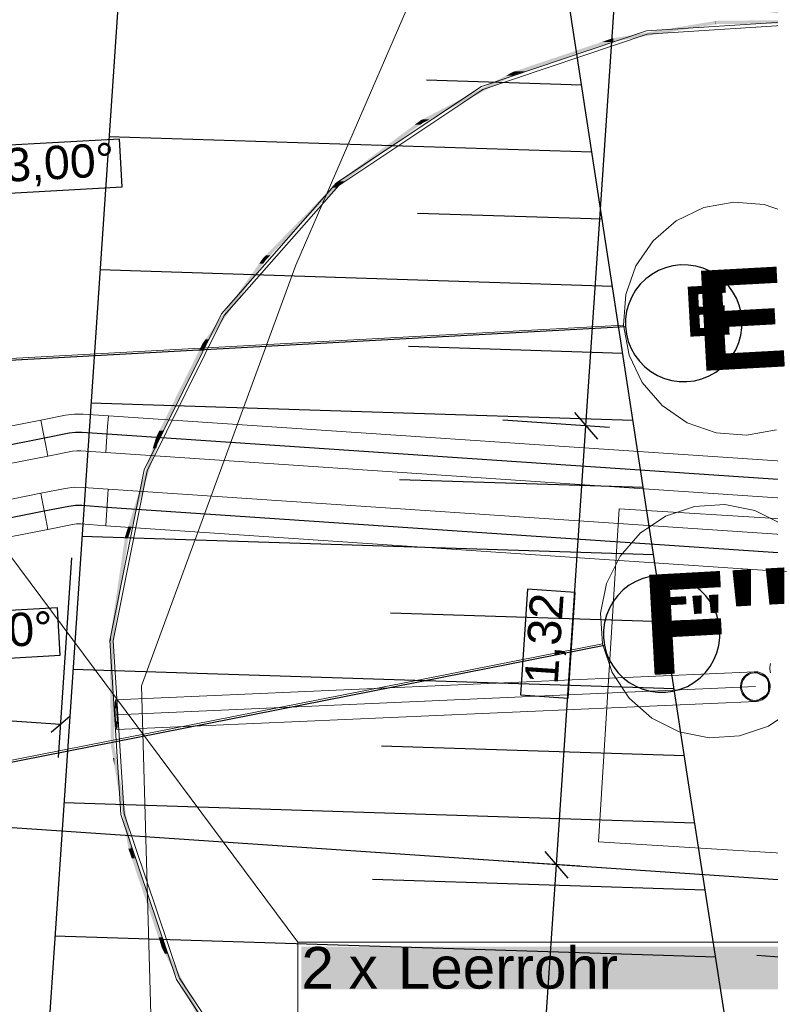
# Model space of a CAD drawing. Extents: x -779 to 790, y -208 to 633.
# Tile 190 of 232: x 468 to 513, y -16 to 43. Entities that reach past the tile are written whole.
import ezdxf
from ezdxf.lldxf.tags import DXFTag

# ---------------------------------------------------------------- set-up
doc = ezdxf.new("R2010")
doc.units = 0
doc.layers.get('0').update_dxf_attribs({"lineweight": 25})
for name, color, linetype, lineweight, true_color in [('01AFU Allgemein Bemaßung-A07F5V4RWF', 7, 'Continuous', 25, 0x848484), ('02 Raster Bemaßung', 7, 'Continuous', 25, 0x848484), ('02 Raster Gebäude-A07F5V4QWF', 7, 'Continuous', 25, 0x848484), ('10 Bäume Bestand', 9, 'Continuous', 18, 0x808080), ('30 Baugrubenplanung', 7, 'Continuous', 25, 0x848484), ('60 Baumstützen - Fundamente', 9, 'Continuous', 18, 0x808080), ('60 Baumstützen - Ringe neu', 9, 'Continuous', 18, 0x808080), ('60 Baumstützen - Stahlstützen', 9, 'Continuous', 18, 0x808080), ('ELT Leerrohre', 1, 'Continuous', 35, 0xff0000), ('S_Mass', 150, 'Continuous', 25, 0x007fff)]:
    doc.layers.add(name, color=color, linetype=linetype, lineweight=lineweight, true_color=true_color)
doc.layers.add('02 Raster Gebäude-A07F5V53WF', color=7, linetype='Continuous', lineweight=13)
doc.layers.add('X_Text', color=7, linetype='Continuous', lineweight=25)
doc.styles.get("Standard").update_dxf_attribs({"font": 'arial.ttf'})
tags = doc.linetypes.add('Raster-A07F5V4TWF', pattern=[0.2, 0.1, -0.05, 0, -0.05]).pattern_tags.tags
tags[10:11] = [DXFTag(74, 4), DXFTag(75, 0), DXFTag(340, '0'), DXFTag(46, 1.0), DXFTag(50, 0.0), DXFTag(44, 0.0), DXFTag(45, 0.0)]
tags[8:9] = [DXFTag(74, 4), DXFTag(75, 0), DXFTag(340, '0'), DXFTag(46, 1.0), DXFTag(50, 0.0), DXFTag(44, 0.0), DXFTag(45, 0.0)]
tags[6:7] = [DXFTag(74, 4), DXFTag(75, 0), DXFTag(340, '0'), DXFTag(46, 1.0), DXFTag(50, 0.0), DXFTag(44, 0.0), DXFTag(45, 0.0)]
tags[4:5] = [DXFTag(74, 4), DXFTag(75, 0), DXFTag(340, '0'), DXFTag(46, 1.0), DXFTag(50, 0.0), DXFTag(44, 0.0), DXFTag(45, 0.0)]
tags = doc.linetypes.add('Raster-A07F5V57WF', pattern=[0.2, 0.1, -0.05, 0, -0.05]).pattern_tags.tags
tags[10:11] = [DXFTag(74, 4), DXFTag(75, 0), DXFTag(340, '0'), DXFTag(46, 1.0), DXFTag(50, 0.0), DXFTag(44, 0.0), DXFTag(45, 0.0)]
tags[8:9] = [DXFTag(74, 4), DXFTag(75, 0), DXFTag(340, '0'), DXFTag(46, 1.0), DXFTag(50, 0.0), DXFTag(44, 0.0), DXFTag(45, 0.0)]
tags[6:7] = [DXFTag(74, 4), DXFTag(75, 0), DXFTag(340, '0'), DXFTag(46, 1.0), DXFTag(50, 0.0), DXFTag(44, 0.0), DXFTag(45, 0.0)]
tags[4:5] = [DXFTag(74, 4), DXFTag(75, 0), DXFTag(340, '0'), DXFTag(46, 1.0), DXFTag(50, 0.0), DXFTag(44, 0.0), DXFTag(45, 0.0)]
tags = doc.linetypes.add('Strichpunkt', pattern=[1, 0.5, -0.25, 0, -0.25]).pattern_tags.tags
tags[10:11] = [DXFTag(74, 4), DXFTag(75, 0), DXFTag(340, '0'), DXFTag(46, 1.0), DXFTag(50, 0.0), DXFTag(44, 0.0), DXFTag(45, 0.0)]
tags[8:9] = [DXFTag(74, 4), DXFTag(75, 0), DXFTag(340, '0'), DXFTag(46, 1.0), DXFTag(50, 0.0), DXFTag(44, 0.0), DXFTag(45, 0.0)]
tags[6:7] = [DXFTag(74, 4), DXFTag(75, 0), DXFTag(340, '0'), DXFTag(46, 1.0), DXFTag(50, 0.0), DXFTag(44, 0.0), DXFTag(45, 0.0)]
tags[4:5] = [DXFTag(74, 4), DXFTag(75, 0), DXFTag(340, '0'), DXFTag(46, 1.0), DXFTag(50, 0.0), DXFTag(44, 0.0), DXFTag(45, 0.0)]
tags = doc.linetypes.add('STRICHPUNKT2', pattern=[12.7, 6.35, -3.175, 0, -3.175]).pattern_tags.tags
tags[10:11] = [DXFTag(74, 4), DXFTag(75, 0), DXFTag(340, '0'), DXFTag(46, 0.0), DXFTag(50, 0.0), DXFTag(44, 0.0), DXFTag(45, 0.0)]
tags[8:9] = [DXFTag(74, 4), DXFTag(75, 0), DXFTag(340, '0'), DXFTag(46, 0.0), DXFTag(50, 0.0), DXFTag(44, 0.0), DXFTag(45, 0.0)]
tags[6:7] = [DXFTag(74, 4), DXFTag(75, 0), DXFTag(340, '0'), DXFTag(46, 0.0), DXFTag(50, 0.0), DXFTag(44, 0.0), DXFTag(45, 0.0)]
tags[4:5] = [DXFTag(74, 4), DXFTag(75, 0), DXFTag(340, '0'), DXFTag(46, 0.0), DXFTag(50, 0.0), DXFTag(44, 0.0), DXFTag(45, 0.0)]
tags = doc.linetypes.add('Wipeout_Contour-A07F5V4SWF', pattern=[1, 0, -1]).pattern_tags.tags
tags[6:7] = [DXFTag(74, 4), DXFTag(75, 0), DXFTag(340, '0'), DXFTag(46, 1.0), DXFTag(50, 0.0), DXFTag(44, 0.0), DXFTag(45, 0.0)]
tags[4:5] = [DXFTag(74, 4), DXFTag(75, 0), DXFTag(340, '0'), DXFTag(46, 1.0), DXFTag(50, 0.0), DXFTag(44, 0.0), DXFTag(45, 0.0)]

# ---------------------------------------------------------------- blocks, each defined once
blk = doc.blocks.new('Referenz-A07F5V4VWF', base_point=(-401.415, -176.34))
at = {"color": 0, "linetype": 'ByBlock', "lineweight": -2, "ltscale": 12.5}
for p, q in [((507.994, -3.568), (497.384, 65.545)), ((511.429, -25.541), (507.994, -3.568))]:
    blk.add_line(p, q, dxfattribs=at)
at = {"layer": '01AFU Allgemein Bemaßung-A07F5V4RWF', "color": 0, "lineweight": -2}
blk.add_line((512.01, -13.376), (515.409, -13.605), dxfattribs=at)
at = {"layer": '02 Raster Bemaßung', "color": 0, "lineweight": -2}
for p, q in [((501.764, 18.354), (506.861, 93.755)), ((501.066, 19.153), (502.462, 17.555)), ((503.168, 18.259), (496.775, 18.691)), ((499.986, -7.948), (501.764, 18.354)), ((501.39, -8.043), (494.997, -7.611)), ((499.289, -7.149), (500.684, -8.747)), ((497.204, -49.11), (499.986, -7.948))]:
    blk.add_line(p, q, dxfattribs=at)
at = {"layer": '02 Raster Bemaßung', "color": 0, "linetype": 'Wipeout_Contour-A07F5V4SWF', "lineweight": -2, "ltscale": 1.625}
for p, q in [((473.794, 35.523), (464.779, 35.03)), ((473.95, 32.67), (473.794, 35.523)), ((464.935, 32.177), (473.95, 32.67)), ((498.266, 8.554), (497.839, 2.234)), ((501.117, 8.361), (498.266, 8.554)), ((500.69, 2.041), (501.117, 8.361)), ((470.086, 7.453), (461.071, 6.96)), ((470.242, 4.6), (470.086, 7.453)), ((461.227, 4.107), (470.242, 4.6)), ((497.839, 2.234), (500.69, 2.041))]:
    blk.add_line(p, q, dxfattribs=at)
at = {"layer": '02 Raster Gebäude-A07F5V4QWF', "color": 0, "lineweight": -2}
for p, q in [((506.536, 27.823), (506.111, 27.652)), ((506.979, 27.937), (506.536, 27.823)), ((507.434, 27.992), (506.979, 27.937)), ((507.892, 27.987), (507.434, 27.992)), ((508.345, 27.922), (507.892, 27.987)), ((508.786, 27.799), (508.345, 27.922)), ((509.207, 27.619), (508.786, 27.799)), ((505.346, 27.153), (505.019, 26.833)), ((505.712, 27.428), (505.346, 27.153)), ((506.111, 27.652), (505.712, 27.428)), ((509.601, 27.386), (509.207, 27.619)), ((509.962, 27.103), (509.601, 27.386)), ((505.019, 26.833), (504.736, 26.473)), ((510.282, 26.776), (509.962, 27.103)), ((510.557, 26.41), (510.282, 26.776)), ((504.503, 26.078), (504.323, 25.657)), ((504.736, 26.473), (504.503, 26.078)), ((510.781, 26.011), (510.557, 26.41)), ((510.952, 25.586), (510.781, 26.011)), ((504.323, 25.657), (504.2, 25.216)), ((511.066, 25.142), (510.952, 25.586)), ((504.2, 25.216), (504.135, 24.763)), ((511.12, 24.688), (511.066, 25.142)), ((504.135, 24.763), (504.13, 24.305)), ((504.13, 24.305), (504.185, 23.851)), ((511.051, 23.777), (511.116, 24.23)), ((511.116, 24.23), (511.12, 24.688)), ((504.185, 23.851), (504.299, 23.407)), ((510.928, 23.336), (511.051, 23.777)), ((504.299, 23.407), (504.469, 22.982)), ((510.748, 22.915), (510.928, 23.336)), ((504.469, 22.982), (504.694, 22.583)), ((504.694, 22.583), (504.969, 22.217)), ((510.232, 22.16), (510.515, 22.52)), ((510.515, 22.52), (510.748, 22.915)), ((504.969, 22.217), (505.289, 21.89)), ((505.289, 21.89), (505.649, 21.607)), ((509.539, 21.565), (509.905, 21.84)), ((509.905, 21.84), (510.232, 22.16)), ((505.649, 21.607), (506.043, 21.374)), ((506.043, 21.374), (506.464, 21.194)), ((508.715, 21.17), (509.14, 21.341)), ((509.14, 21.341), (509.539, 21.565)), ((506.464, 21.194), (506.905, 21.071)), ((506.905, 21.071), (507.359, 21.006)), ((507.359, 21.006), (507.817, 21.001)), ((507.817, 21.001), (508.271, 21.056)), ((508.271, 21.056), (508.715, 21.17)), ((504.758, 9.023), (504.361, 8.795)), ((505.181, 9.198), (504.758, 9.023)), ((505.624, 9.315), (505.181, 9.198)), ((506.078, 9.374), (505.624, 9.315)), ((506.536, 9.373), (506.078, 9.374)), ((506.99, 9.312), (506.536, 9.373)), ((507.432, 9.193), (506.99, 9.312)), ((507.854, 9.017), (507.432, 9.193)), ((508.251, 8.787), (507.854, 9.017)), ((503.997, 8.517), (503.673, 8.194)), ((504.361, 8.795), (503.997, 8.517)), ((508.613, 8.508), (508.251, 8.787)), ((508.936, 8.183), (508.613, 8.508)), ((503.393, 7.831), (503.164, 7.435)), ((503.673, 8.194), (503.393, 7.831)), ((509.214, 7.819), (508.936, 8.183)), ((509.443, 7.422), (509.214, 7.819)), ((503.164, 7.435), (502.988, 7.012)), ((509.617, 6.999), (509.443, 7.422)), ((502.868, 6.57), (502.807, 6.117)), ((502.988, 7.012), (502.868, 6.57)), ((509.735, 6.557), (509.617, 6.999)), ((509.793, 6.102), (509.735, 6.557)), ((502.807, 6.117), (502.807, 5.659)), ((509.792, 5.645), (509.793, 6.102)), ((502.807, 5.659), (502.865, 5.205)), ((509.732, 5.191), (509.792, 5.645)), ((502.865, 5.205), (502.983, 4.762)), ((502.983, 4.762), (503.157, 4.339)), ((509.436, 4.326), (509.612, 4.749)), ((509.612, 4.749), (509.732, 5.191)), ((503.157, 4.339), (503.386, 3.942)), ((509.207, 3.93), (509.436, 4.326)), ((503.386, 3.942), (503.664, 3.578)), ((503.664, 3.578), (503.987, 3.253)), ((508.603, 3.244), (508.927, 3.567)), ((508.927, 3.567), (509.207, 3.93)), ((503.987, 3.253), (504.349, 2.974)), ((504.349, 2.974), (504.745, 2.744)), ((507.842, 2.738), (508.239, 2.966)), ((508.239, 2.966), (508.603, 3.244)), ((504.745, 2.744), (505.168, 2.568)), ((505.168, 2.568), (505.61, 2.449)), ((505.61, 2.449), (506.064, 2.388)), ((506.064, 2.388), (506.522, 2.387)), ((506.522, 2.387), (506.976, 2.446)), ((506.976, 2.446), (507.418, 2.564)), ((507.418, 2.564), (507.842, 2.738))]:
    blk.add_line(p, q, dxfattribs=at)
at = {"layer": '02 Raster Gebäude-A07F5V4QWF', "color": 0, "linetype": 'Raster-A07F5V4TWF', "lineweight": -2, "ltscale": 187.5}
for p, q in [((439.731, 20.782), (504.13, 24.305)), ((440.093, -7.15), (502.865, 5.205))]:
    blk.add_line(p, q, dxfattribs=at)
at = {"layer": '02 Raster Gebäude-A07F5V4QWF', "color": 0, "linetype": 'Strichpunkt', "lineweight": -2, "ltscale": 0.405}
blk.add_line((540.096, -10.659), (231.63, 10.191), dxfattribs=at)
at = {"layer": '30 Baugrubenplanung', "color": 0, "lineweight": -2}
for p, q in [((489.954, 284.117), (469.416, -19.726)), ((475.309, 67.451), (469.416, -19.726)), ((507.994, -3.568), (497.384, 65.545)), ((507.994, -3.568), (497.384, 65.545)), ((501.495, 38.767), (492.208, 39.064)), ((502.112, 34.747), (473.161, 35.674)), ((502.729, 30.727), (491.668, 31.081)), ((503.346, 26.708), (472.621, 27.691)), ((503.963, 22.688), (491.129, 23.099)), ((504.58, 18.668), (472.082, 19.708)), ((505.197, 14.648), (490.589, 15.116)), ((505.815, 10.628), (471.542, 11.726)), ((506.432, 6.609), (490.05, 7.133)), ((507.049, 2.589), (471.002, 3.743)), ((507.666, -1.431), (489.51, -0.85)), ((511.429, -25.541), (507.994, -3.568)), ((511.429, -25.541), (507.994, -3.568)), ((508.288, -5.451), (470.463, -4.24)), ((508.917, -9.471), (488.97, -8.833)), ((509.545, -13.491), (469.923, -12.223))]:
    blk.add_line(p, q, dxfattribs=at)
at = {"layer": '02 Raster Bemaßung', "color": 0, "linetype": 'ByBlock', "lineweight": -2, "ltscale": 2.25, "char_height": 2.00026, "attachment_point": 1}
for s, insert, rotation in [('{\\fArial;83,00°}', (465.329, 34.881), 3.13197), ('{\\fArial;1,32}', (498.067, 2.953), 86.13311), ('{\\fArial;75,00°}', (461.64, 6.812), 3.13197)]:
    blk.add_mtext(s, dxfattribs=dict(at, insert=insert, rotation=rotation))
at = {"layer": '02 Raster Gebäude-A07F5V4QWF', "color": 0, "linetype": 'ByBlock', "lineweight": -2, "ltscale": 3.125, "insert": (507.581, 26.674), "char_height": 3.00039, "attachment_point": 1, "rotation": 3.13197}
blk.add_mtext('{\\fArial|b1|i0;E}', dxfattribs=at)
at = {"layer": '02 Raster Gebäude-A07F5V4QWF', "color": 0, "linetype": 'ByBlock', "lineweight": -2, "ltscale": 2.25, "insert": (505.359, 8.009), "char_height": 3.00039, "attachment_point": 1, "rotation": 3.13197}
blk.add_mtext("{\\fArial|b1|i0;F''}", dxfattribs=at)
blk = doc.blocks.new('Referenz-A07F5V59WF', base_point=(-759.499, -206.186))
at = {"layer": '02 Raster Gebäude-A07F5V53WF', "color": 0, "linetype": 'Continuous', "ltscale": 117.000008}
for p, q in [((508.823, 31.425), (507.175, 30.635)), ((510.618, 31.762), (508.823, 31.425)), ((512.44, 31.623), (510.618, 31.762)), ((514.164, 31.017), (512.44, 31.623)), ((507.175, 30.635), (505.788, 29.445)), ((505.788, 29.445), (504.757, 27.937)), ((504.757, 27.937), (504.151, 26.213)), ((504.151, 26.213), (504.012, 24.391)), ((504.012, 24.391), (504.349, 22.595)), ((504.349, 22.595), (505.139, 20.947)), ((505.139, 20.947), (506.329, 19.561)), ((506.329, 19.561), (507.838, 18.529)), ((507.838, 18.529), (509.562, 17.923)), ((509.562, 17.923), (511.383, 17.784)), ((511.383, 17.784), (513.179, 18.121)), ((510.087, 13.629), (508.264, 13.513)), ((511.879, 13.269), (510.087, 13.629)), ((508.264, 13.513), (506.532, 12.929)), ((513.516, 12.458), (511.879, 13.269)), ((506.532, 12.929), (505.011, 11.917)), ((505.011, 11.917), (503.803, 10.546)), ((503.803, 10.546), (502.992, 8.909)), ((502.992, 8.909), (502.632, 7.117)), ((502.632, 7.117), (502.748, 5.294)), ((502.748, 5.294), (503.332, 3.562)), ((503.332, 3.562), (504.344, 2.041)), ((504.344, 2.041), (505.715, 0.833)), ((512.699, 0.362), (514.22, 1.374)), ((505.715, 0.833), (507.352, 0.022)), ((507.352, 0.022), (509.144, -0.338)), ((510.967, -0.222), (512.699, 0.362)), ((509.144, -0.338), (510.967, -0.222))]:
    blk.add_line(p, q, dxfattribs=at)
at = {"layer": '02 Raster Gebäude-A07F5V53WF', "color": 0, "linetype": 'Raster-A07F5V57WF', "ltscale": 117.000008}
for p, q in [((439.625, 20.867), (504.012, 24.391)), ((439.987, -7.059), (502.748, 5.294))]:
    blk.add_line(p, q, dxfattribs=at)
at = {"layer": '10 Bäume Bestand', "color": 0, "linetype": 'Continuous', "ltscale": 162.000017}
for p, q in [((500.513, 65.229), (484.367, 27.981)), ((484.367, 27.981), (475.112, 2.778)), ((475.112, 2.778), (476.152, -34.202))]:
    blk.add_line(p, q, dxfattribs=at)
at = {"layer": '60 Baumstützen - Fundamente', "color": 0, "linetype": 'Continuous', "ltscale": 162.000017}
for p, q in [((503.752, 13.379), (502.521, -6.583)), ((523.713, 12.147), (503.752, 13.379)), ((502.521, -6.583), (522.482, -7.815))]:
    blk.add_line(p, q, dxfattribs=at)
at = {"layer": '60 Baumstützen - Ringe neu', "color": 0, "linetype": 'Continuous', "ltscale": 162.000017}
for p, q in [((515.814, 42.689), (505.393, 42.027)), ((515.8, 42.489), (505.432, 41.831)), ((505.393, 42.027), (495.499, 38.691)), ((505.432, 41.831), (495.587, 38.511)), ((495.499, 38.691), (486.806, 32.907)), ((495.587, 38.511), (486.937, 32.757)), ((486.806, 32.907), (479.905, 25.071)), ((486.937, 32.757), (480.071, 24.96)), ((479.905, 25.071), (475.268, 15.716)), ((480.071, 24.96), (475.457, 15.651)), ((475.268, 15.716), (473.21, 5.479)), ((475.457, 15.651), (473.41, 5.466)), ((473.21, 5.479), (473.872, -4.941)), ((473.41, 5.466), (474.068, -4.903)), ((473.872, -4.941), (477.208, -14.836)), ((474.068, -4.903), (477.388, -14.748)), ((477.388, -14.748), (483.142, -23.398)), ((477.208, -14.836), (482.992, -23.529))]:
    blk.add_line(p, q, dxfattribs=at)
for points in [[(515.814, 42.689), (510.77, 43.595), (509.649, 43.595)], [(509.538, 42.417), (508.346, 42.417), (509.538, 42.619)], [(509.556, 42.42), (509.538, 42.42), (509.538, 42.619)], [(509.556, 42.42), (509.556, 42.619), (509.538, 42.619)], [(509.556, 42.619), (509.538, 42.619), (509.556, 42.619)], [(515.8, 42.619), (509.556, 42.619), (515.8, 42.689)], [(515.8, 42.489), (509.556, 42.489), (509.556, 42.619)], [(515.8, 42.489), (515.8, 42.619), (509.556, 42.619)], [(509.556, 42.42), (515.8, 42.489), (509.556, 42.489)], [(504.59, 41.577), (503.399, 41.577), (509.538, 42.417)], [(503.399, 41.577), (509.538, 42.417), (508.346, 42.417)], [(509.538, 42.417), (509.556, 42.42), (509.538, 42.42)], [(498.105, 39.59), (497.481, 39.59), (503.35, 41.359)], [(497.481, 39.59), (503.35, 41.359), (502.726, 41.359)], [(503.35, 41.359), (502.726, 41.359), (503.35, 41.569)], [(503.399, 41.569), (503.35, 41.569), (503.399, 41.577)], [(503.399, 41.375), (503.35, 41.375), (503.35, 41.569)], [(503.399, 41.375), (503.399, 41.569), (503.35, 41.569)], [(503.35, 41.359), (503.399, 41.375), (503.35, 41.375)], [(503.399, 41.375), (504.59, 41.577), (503.399, 41.577)], [(497.403, 39.338), (496.973, 39.338), (497.403, 39.564)], [(497.481, 39.564), (497.403, 39.564), (497.481, 39.59)], [(497.481, 39.38), (497.403, 39.38), (497.403, 39.564)], [(497.481, 39.38), (497.481, 39.564), (497.403, 39.564)], [(497.481, 39.38), (498.105, 39.59), (497.481, 39.59)], [(492.378, 36.708), (491.949, 36.708), (497.403, 39.338)], [(491.949, 36.708), (497.403, 39.338), (496.973, 39.338)], [(497.403, 39.338), (497.481, 39.38), (497.403, 39.38)], [(491.842, 36.404), (491.508, 36.404), (491.842, 36.652)], [(491.949, 36.652), (491.842, 36.652), (491.949, 36.708)], [(491.949, 36.483), (491.842, 36.483), (491.842, 36.652)], [(491.949, 36.483), (491.949, 36.652), (491.842, 36.652)], [(491.949, 36.483), (492.378, 36.708), (491.949, 36.708)], [(487.271, 33.005), (486.937, 33.005), (491.842, 36.404)], [(486.937, 33.005), (491.842, 36.404), (491.508, 36.404)], [(491.842, 36.404), (491.949, 36.483), (491.842, 36.483)], [(482.849, 28.577), (482.57, 28.577), (486.806, 32.622)], [(482.57, 28.577), (486.806, 32.622), (486.527, 32.622)], [(486.806, 32.622), (486.527, 32.622), (486.806, 32.907)], [(486.937, 32.907), (486.806, 32.907), (486.937, 33.005)], [(486.937, 32.757), (486.806, 32.757), (486.806, 32.907)], [(486.937, 32.757), (486.937, 32.907), (486.806, 32.907)], [(486.806, 32.622), (486.937, 32.757), (486.806, 32.757)], [(486.937, 32.757), (487.271, 33.005), (486.937, 33.005)], [(482.417, 28.076), (482.173, 28.076), (482.417, 28.42)], [(482.57, 28.42), (482.417, 28.42), (482.57, 28.577)], [(482.57, 28.292), (482.417, 28.292), (482.417, 28.42)], [(482.57, 28.292), (482.57, 28.42), (482.417, 28.42)], [(482.57, 28.292), (482.849, 28.577), (482.57, 28.577)], [(479.2, 23.544), (478.956, 23.544), (482.417, 28.076)], [(478.956, 23.544), (482.417, 28.076), (482.173, 28.076)], [(482.417, 28.076), (482.57, 28.292), (482.417, 28.292)], [(478.784, 22.853), (478.562, 22.853), (478.784, 23.302)], [(478.956, 23.302), (478.784, 23.302), (478.956, 23.544)], [(478.956, 23.2), (478.784, 23.2), (478.784, 23.302)], [(478.956, 23.2), (478.956, 23.302), (478.784, 23.302)], [(478.784, 22.853), (478.956, 23.2), (478.784, 23.2)], [(478.956, 23.2), (479.2, 23.544), (478.956, 23.544)], [(476.405, 18.053), (476.182, 18.053), (478.784, 22.853)], [(476.182, 18.053), (478.784, 22.853), (478.562, 22.853)], [(476.182, 17.679), (475.997, 17.679), (476.182, 18.053)], [(476.182, 17.604), (476.405, 18.053), (476.182, 18.053)], [(475.997, 17.011), (475.788, 17.011), (475.997, 17.679)], [(476.182, 17.604), (475.997, 17.604), (475.997, 17.679)], [(476.182, 17.604), (476.182, 17.679), (475.997, 17.679)], [(475.997, 17.011), (476.182, 17.604), (475.997, 17.604)], [(474.527, 12.312), (474.318, 12.312), (475.997, 17.011)], [(474.318, 12.312), (475.997, 17.011), (475.788, 17.011)], [(474.318, 11.689), (474.124, 11.689), (474.318, 12.312)], [(474.318, 11.644), (474.527, 12.312), (474.318, 12.312)], [(474.124, 10.318), (473.922, 10.318), (474.124, 11.689)], [(474.318, 11.644), (474.124, 11.644), (474.124, 11.689)], [(474.318, 11.644), (474.318, 11.689), (474.124, 11.689)], [(474.124, 10.318), (474.318, 11.644), (474.124, 11.644)], [(473.611, 6.836), (473.41, 6.836), (474.124, 10.318)], [(473.41, 6.836), (474.124, 10.318), (473.922, 10.318)], [(473.41, 5.951), (473.28, 5.951), (473.41, 6.836)], [(473.41, 5.466), (473.611, 6.836), (473.41, 6.836)], [(473.28, 5.479), (473.21, 5.479), (473.28, 5.951)], [(473.397, -0.797), (473.28, -0.797), (473.28, 5.951)], [(473.41, -1.563), (473.41, 5.951), (473.28, 5.951)], [(473.28, -0.797), (473.28, 5.479), (473.21, 5.479)], [(473.475, -1.563), (473.41, -1.563), (473.41, 5.466)], [(473.479, -0.779), (473.468, -0.779), (473.41, 5.466)], [(473.41, -1.563), (473.397, -0.797), (473.28, -0.797)], [(473.479, -1.97), (473.479, -0.779), (473.468, -0.779)], [(473.642, -1.97), (473.479, -1.97), (473.479, -0.779)], [(474.33, -5.793), (474.167, -5.793), (473.479, -0.779)], [(473.479, -1.97), (473.475, -1.563), (473.41, -1.563)], [(474.33, -6.985), (473.642, -1.97), (473.479, -1.97)], [(474.33, -6.985), (474.33, -5.793), (474.167, -5.793)], [(474.461, -6.985), (474.33, -6.985), (474.33, -5.793)], [(474.524, -6.936), (474.456, -6.936), (474.33, -5.793)], [(474.524, -7.56), (474.461, -6.985), (474.33, -6.985)], [(474.524, -7.56), (474.524, -6.936), (474.456, -6.936)], [(474.713, -7.56), (474.524, -7.56), (474.524, -6.936)], [(476.336, -12.308), (476.147, -12.308), (474.524, -6.936)], [(476.336, -12.932), (474.713, -7.56), (474.524, -7.56)], [(476.336, -12.932), (476.336, -12.308), (476.147, -12.308)], [(476.453, -12.932), (476.336, -12.932), (476.336, -12.308)], [(476.519, -12.854), (476.438, -12.854), (476.336, -12.308)], [(476.519, -13.283), (476.453, -12.932), (476.336, -12.932)], [(476.519, -13.283), (476.519, -12.854), (476.438, -12.854)], [(476.727, -13.283), (476.519, -13.283), (476.519, -12.854)], [(479.247, -18.063), (479.039, -18.063), (476.519, -12.854)], [(479.247, -18.493), (476.727, -13.283), (476.519, -13.283)]]:
    blk.add_solid(points, dxfattribs=at)
at = {"layer": '60 Baumstützen - Stahlstützen', "color": 0, "linetype": 'Continuous', "ltscale": 162.000017}
for p, q in [((511.896, 3.618), (473.555, 1.926)), ((511.617, 3.566), (511.51, 3.519)), ((511.728, 3.598), (511.617, 3.566)), ((511.843, 3.615), (511.728, 3.598)), ((511.848, 3.555), (511.741, 3.539)), ((511.96, 3.617), (511.843, 3.615)), ((511.957, 3.557), (511.848, 3.555)), ((511.896, 3.618), (512.684, 3.208)), ((512.065, 3.545), (511.957, 3.557)), ((512.075, 3.604), (511.96, 3.617)), ((512.17, 3.519), (512.065, 3.545)), ((512.188, 3.576), (512.075, 3.604)), ((512.296, 3.534), (512.188, 3.576)), ((512.796, 4.004), (512.783, 3.888)), ((512.783, 3.888), (512.785, 3.772)), ((512.785, 3.772), (512.802, 3.657)), ((512.824, 4.117), (512.796, 4.004)), ((512.802, 3.657), (512.834, 3.545)), ((511.071, 2.999), (511.043, 2.886)), ((511.114, 3.107), (511.071, 2.999)), ((511.128, 2.981), (511.102, 2.876)), ((511.17, 3.209), (511.114, 3.107)), ((511.168, 3.082), (511.128, 2.981)), ((511.22, 3.177), (511.168, 3.082)), ((511.239, 3.303), (511.17, 3.209)), ((511.285, 3.264), (511.22, 3.177)), ((511.32, 3.386), (511.239, 3.303)), ((511.36, 3.342), (511.285, 3.264)), ((511.411, 3.459), (511.32, 3.386)), ((511.445, 3.41), (511.36, 3.342)), ((511.51, 3.519), (511.411, 3.459)), ((511.538, 3.466), (511.445, 3.41)), ((511.637, 3.509), (511.538, 3.466)), ((511.741, 3.539), (511.637, 3.509)), ((512.271, 3.479), (512.17, 3.519)), ((512.366, 3.427), (512.271, 3.479)), ((512.398, 3.477), (512.296, 3.534)), ((512.453, 3.363), (512.366, 3.427)), ((512.492, 3.408), (512.398, 3.477)), ((512.531, 3.287), (512.453, 3.363)), ((512.575, 3.328), (512.492, 3.408)), ((512.599, 3.203), (512.531, 3.287)), ((512.648, 3.237), (512.575, 3.328)), ((512.655, 3.11), (512.599, 3.203)), ((512.708, 3.137), (512.648, 3.237)), ((512.698, 3.01), (512.655, 3.11)), ((512.684, 3.208), (512.724, 2.32)), ((512.728, 2.906), (512.698, 3.01)), ((512.754, 3.031), (512.708, 3.137)), ((512.787, 2.919), (512.754, 3.031)), ((511.935, 2.73), (473.594, 1.038)), ((511.043, 2.886), (511.03, 2.771)), ((511.03, 2.771), (511.032, 2.655)), ((511.032, 2.655), (511.05, 2.54)), ((511.05, 2.54), (511.082, 2.428)), ((511.082, 2.428), (511.128, 2.321)), ((511.102, 2.876), (511.09, 2.768)), ((511.09, 2.768), (511.092, 2.66)), ((511.092, 2.66), (511.108, 2.552)), ((511.108, 2.552), (511.138, 2.448)), ((511.138, 2.448), (511.182, 2.349)), ((512.616, 2.282), (512.668, 2.377)), ((512.668, 2.377), (512.708, 2.477)), ((512.708, 2.477), (512.734, 2.583)), ((512.723, 2.351), (512.765, 2.459)), ((512.744, 2.799), (512.728, 2.906)), ((512.734, 2.583), (512.746, 2.69)), ((512.746, 2.69), (512.744, 2.799)), ((512.765, 2.459), (512.793, 2.572)), ((512.804, 2.804), (512.787, 2.919)), ((512.793, 2.572), (512.806, 2.688)), ((512.806, 2.688), (512.804, 2.804)), ((473.508, 1.479), (473.555, 1.926)), ((473.518, 1.43), (473.559, 1.827)), ((473.555, 1.926), (473.559, 1.827)), ((473.641, 1.485), (473.555, 1.926)), ((473.559, 1.827), (473.636, 1.435)), ((511.974, 1.842), (473.633, 0.15)), ((511.128, 2.321), (511.188, 2.222)), ((511.182, 2.349), (511.238, 2.256)), ((511.188, 2.222), (511.261, 2.131)), ((511.238, 2.256), (511.305, 2.171)), ((511.261, 2.131), (511.345, 2.05)), ((511.305, 2.171), (511.383, 2.096)), ((511.345, 2.05), (511.438, 1.981)), ((511.383, 2.096), (511.471, 2.031)), ((511.438, 1.981), (511.54, 1.925)), ((511.471, 2.031), (511.565, 1.979)), ((511.54, 1.925), (511.648, 1.882)), ((511.565, 1.979), (511.666, 1.939)), ((511.648, 1.882), (511.761, 1.854)), ((511.666, 1.939), (511.772, 1.913)), ((511.761, 1.854), (511.877, 1.841)), ((511.772, 1.913), (511.879, 1.901)), ((511.877, 1.841), (511.993, 1.843)), ((511.879, 1.901), (511.988, 1.903)), ((512.724, 2.32), (511.974, 1.842)), ((511.988, 1.903), (512.095, 1.919)), ((511.993, 1.843), (512.108, 1.861)), ((512.095, 1.919), (512.199, 1.949)), ((512.108, 1.861), (512.22, 1.893)), ((512.199, 1.949), (512.299, 1.993)), ((512.22, 1.893), (512.326, 1.939)), ((512.299, 1.993), (512.392, 2.049)), ((512.326, 1.939), (512.426, 1.999)), ((512.392, 2.049), (512.476, 2.116)), ((512.426, 1.999), (512.517, 2.072)), ((512.476, 2.116), (512.552, 2.194)), ((512.517, 2.072), (512.597, 2.156)), ((512.552, 2.194), (512.616, 2.282)), ((512.597, 2.156), (512.666, 2.249)), ((512.666, 2.249), (512.723, 2.351)), ((473.508, 1.479), (473.547, 0.591)), ((473.518, 1.43), (473.552, 0.642)), ((473.636, 1.435), (473.671, 0.647)), ((473.641, 1.485), (473.68, 0.597)), ((473.547, 0.591), (473.633, 0.15)), ((473.552, 0.642), (473.629, 0.25)), ((473.671, 0.647), (473.629, 0.25)), ((473.633, 0.15), (473.68, 0.597)), ((473.629, 0.25), (473.633, 0.15))]:
    blk.add_line(p, q, dxfattribs=at)
for points in [[(473.559, 1.432), (473.518, 1.432), (473.559, 1.827)], [(473.532, 1.572), (473.518, 1.572), (473.555, 1.785)], [(473.518, 1.572), (473.555, 1.785), (473.54, 1.785)], [(473.555, 1.785), (473.54, 1.785), (473.555, 1.926)], [(473.559, 1.904), (473.556, 1.904), (473.555, 1.926)], [(473.559, 1.827), (473.555, 1.827), (473.555, 1.926)], [(473.555, 1.785), (473.559, 1.827), (473.555, 1.827)], [(473.559, 1.827), (473.559, 1.904), (473.556, 1.904)], [(473.572, 1.827), (473.559, 1.827), (473.559, 1.904)], [(473.636, 1.512), (473.623, 1.512), (473.559, 1.904)], [(473.636, 1.435), (473.559, 1.435), (473.559, 1.827)], [(473.636, 1.435), (473.572, 1.827), (473.559, 1.827)], [(473.518, 1.479), (473.508, 1.479), (473.518, 1.572)], [(473.518, 1.259), (473.518, 1.479), (473.508, 1.479)], [(473.518, 1.43), (473.532, 1.572), (473.518, 1.572)], [(473.518, 1.43), (473.559, 1.432), (473.518, 1.432)], [(473.552, 1.43), (473.518, 1.43), (473.552, 1.431)], [(473.552, 0.642), (473.552, 1.43), (473.518, 1.43)], [(473.524, 1.259), (473.518, 1.259), (473.518, 1.43)], [(473.547, 0.762), (473.541, 0.762), (473.518, 1.43)], [(473.547, 0.591), (473.524, 1.259), (473.518, 1.259)], [(473.636, 1.431), (473.552, 1.431), (473.636, 1.435)], [(473.636, 0.645), (473.552, 0.645), (473.552, 1.431)], [(473.636, 0.645), (473.636, 1.431), (473.552, 1.431)], [(473.559, 1.432), (473.636, 1.435), (473.559, 1.435)], [(473.636, 1.435), (473.636, 1.512), (473.623, 1.512)], [(473.638, 1.435), (473.636, 1.435), (473.636, 1.512)], [(473.641, 1.485), (473.637, 1.485), (473.636, 1.512)], [(473.671, 0.647), (473.636, 0.647), (473.636, 1.435)], [(473.641, 1.315), (473.638, 1.435), (473.636, 1.435)], [(473.641, 1.315), (473.641, 1.485), (473.637, 1.485)], [(473.647, 1.315), (473.641, 1.315), (473.641, 1.485)], [(473.671, 0.817), (473.665, 0.817), (473.641, 1.485)], [(473.671, 0.647), (473.647, 1.315), (473.641, 1.315)], [(473.547, 0.591), (473.547, 0.762), (473.541, 0.762)], [(473.552, 0.591), (473.547, 0.591), (473.547, 0.762)], [(473.552, 0.642), (473.55, 0.642), (473.547, 0.762)], [(473.552, 0.564), (473.552, 0.591), (473.547, 0.591)], [(473.552, 0.564), (473.552, 0.642), (473.55, 0.642)], [(473.552, 0.642), (473.636, 0.645), (473.552, 0.645)], [(473.629, 0.642), (473.552, 0.642), (473.629, 0.645)], [(473.629, 0.25), (473.629, 0.642), (473.552, 0.642)], [(473.565, 0.564), (473.552, 0.564), (473.552, 0.642)], [(473.629, 0.25), (473.616, 0.25), (473.552, 0.642)], [(473.671, 0.645), (473.629, 0.645), (473.671, 0.647)], [(473.629, 0.25), (473.671, 0.645), (473.629, 0.645)], [(473.636, 0.645), (473.671, 0.647), (473.636, 0.647)], [(473.671, 0.505), (473.656, 0.505), (473.671, 0.647)], [(473.671, 0.647), (473.671, 0.817), (473.665, 0.817)], [(473.68, 0.597), (473.671, 0.597), (473.671, 0.817)], [(473.671, 0.505), (473.68, 0.597), (473.671, 0.597)], [(473.629, 0.173), (473.565, 0.564), (473.552, 0.564)], [(473.629, 0.173), (473.629, 0.25), (473.616, 0.25)], [(473.633, 0.25), (473.629, 0.25), (473.633, 0.292)], [(473.633, 0.15), (473.633, 0.25), (473.629, 0.25)], [(473.632, 0.173), (473.629, 0.173), (473.629, 0.25)], [(473.633, 0.15), (473.632, 0.173), (473.629, 0.173)], [(473.648, 0.292), (473.633, 0.292), (473.671, 0.505)], [(473.633, 0.292), (473.671, 0.505), (473.656, 0.505)], [(473.633, 0.15), (473.648, 0.292), (473.633, 0.292)]]:
    blk.add_solid(points, dxfattribs=at)
at = {"layer": '02 Raster Gebäude-A07F5V53WF', "color": 0, "linetype": 'Continuous', "ltscale": 117.000008, "char_height": 5.99964, "attachment_point": 1, "rotation": 3.1327}
for s, insert in [('{\\fArial|b1|i0;E}', (508.097, 27.613)), ("{\\fArial|b1|i0;F''}", (504.989, 9.391))]:
    blk.add_mtext(s, dxfattribs=dict(at, insert=insert))
blk = doc.blocks.new('Polygon-A07F5V5XWF', base_point=(484.489, -25.379))
at = {"color": 0, "linetype": 'ByBlock', "lineweight": -2, "ltscale": 0.13}
for p, q in [((484.489, -12.597), (519.278, -12.597)), ((484.489, -25.379), (484.489, -12.597)), ((519.278, -12.597), (519.278, -25.379)), ((519.278, -25.379), (484.489, -25.379))]:
    blk.add_line(p, q, dxfattribs=at)
blk = doc.blocks.new('Maß-A07F5VBFWF', base_point=(452.139, -1.527))
at = {"color": 0, "linetype": 'ByBlock', "lineweight": -2, "ltscale": 0.25}
for p, q in [((452.569, -0.34), (453.378, 11.632)), ((470.129, -1.527), (470.938, 10.446)), ((453.269, 2.148), (452.139, 1.162)), ((452.704, 1.655), (470.263, 0.468)), ((470.828, 0.962), (469.699, -0.025))]:
    blk.add_line(p, q, dxfattribs=at)
at = {"color": 0, "linetype": 'ByBlock', "lineweight": -2, "ltscale": 0.25, "insert": (460.356, 3.543), "char_height": 1.8, "attachment_point": 1, "rotation": 356.13384}
blk.add_mtext('{\\fArial;88}', dxfattribs=at)
blk = doc.blocks.new('MText-A07F5VFJWF', base_point=(484.704, -15.412))
at = {"color": 7, "linetype": 'ByBlock', "lineweight": -2, "ltscale": 0.25, "true_color": 0xffffff}
for points in [[(484.704, -15.412), (514.704, -15.412), (484.704, -12.862)], [(514.704, -15.412), (484.704, -12.862), (514.704, -12.862)]]:
    blk.add_solid(points, dxfattribs=at)
at = {"color": 0, "linetype": 'ByBlock', "lineweight": -2, "ltscale": 0.25, "char_height": 2.5, "attachment_point": 1}
for s, insert in [('{\\fArial;2}', (484.704, -12.872)), ('{\\fArial;Leerrohr}', (490.491, -12.872)), ('{\\fArial;x}', (487.54, -12.872))]:
    blk.add_mtext(s, dxfattribs=dict(at, insert=insert))

msp = doc.modelspace()

# ---------------------------------------------------------------- linework, layer by layer
at = {"layer": 'ELT Leerrohre', "color": 1, "lineweight": 13, "true_color": 0xff0000}
for p, q in [((470.556, 18.988), (469.078, 18.698)), ((471.088, 19.057), (470.556, 18.988)), ((471.624, 19.056), (471.088, 19.057)), ((473.127, 18.955), (471.624, 19.056)), ((473.083, 18.312), (473.127, 18.955)), ((473.083, 18.312), (473.127, 18.955)), ((592.854, 10.866), (473.127, 18.955)), ((469.078, 18.698), (453.223, 15.577)), ((469.203, 18.065), (469.078, 18.698)), ((469.203, 18.065), (469.078, 18.698)), ((473.022, 17.403), (473.083, 18.312)), ((473.022, 17.403), (473.083, 18.312)), ((469.379, 17.171), (469.203, 18.065)), ((469.379, 17.171), (469.203, 18.065)), ((469.503, 16.539), (469.379, 17.171)), ((469.503, 16.539), (469.379, 17.171)), ((472.978, 16.76), (473.022, 17.403)), ((472.978, 16.76), (473.022, 17.403)), ((453.647, 13.418), (469.503, 16.539)), ((469.503, 16.539), (470.981, 16.83)), ((471.227, 16.862), (470.981, 16.83)), ((471.476, 16.861), (471.227, 16.862)), ((471.476, 16.861), (472.978, 16.76)), ((472.978, 16.76), (592.706, 8.671)), ((469.07, 14.307), (453.214, 11.186)), ((470.547, 14.598), (469.07, 14.307)), ((469.194, 13.675), (469.07, 14.307)), ((469.194, 13.675), (469.07, 14.307)), ((471.079, 14.667), (470.547, 14.598)), ((471.615, 14.666), (471.079, 14.667)), ((473.118, 14.564), (471.615, 14.666)), ((473.075, 13.921), (473.118, 14.564)), ((473.075, 13.921), (473.118, 14.564)), ((592.845, 6.476), (473.118, 14.564)), ((469.37, 12.781), (469.194, 13.675)), ((469.37, 12.781), (469.194, 13.675)), ((473.013, 13.012), (473.075, 13.921)), ((473.013, 13.012), (473.075, 13.921)), ((472.97, 12.369), (473.013, 13.012)), ((472.97, 12.369), (473.013, 13.012)), ((469.494, 12.148), (469.37, 12.781)), ((469.494, 12.148), (469.37, 12.781)), ((469.494, 12.148), (470.972, 12.439)), ((471.219, 12.471), (470.972, 12.439)), ((471.467, 12.471), (471.219, 12.471)), ((471.467, 12.471), (472.97, 12.369)), ((453.639, 9.027), (469.494, 12.148)), ((472.97, 12.369), (592.697, 4.281))]:
    msp.add_line(p, q, dxfattribs=at)
at = {"layer": 'ELT Leerrohre', "color": 1, "linetype": 'STRICHPUNKT2', "lineweight": 25, "ltscale": 0.25, "true_color": 0xff0000}
for p, q in [((470.768, 17.909), (469.291, 17.618)), ((471.158, 17.96), (470.768, 17.909)), ((471.55, 17.959), (471.158, 17.96)), ((473.053, 17.857), (471.55, 17.959)), ((592.78, 9.769), (473.053, 17.857)), ((469.291, 17.618), (453.445, 14.499)), ((469.282, 13.228), (453.436, 10.109)), ((470.76, 13.519), (469.282, 13.228)), ((471.149, 13.569), (470.76, 13.519)), ((471.541, 13.568), (471.149, 13.569)), ((473.044, 13.467), (471.541, 13.568)), ((592.771, 5.378), (473.044, 13.467))]:
    msp.add_line(p, q, dxfattribs=at)
at = {"layer": 'ELT Leerrohre', "color": 1, "lineweight": 13, "ltscale": 0.13, "true_color": 0xff0000}
msp.add_line((484.489, -12.597), (464.359, 14.437), dxfattribs=at)

# ---------------------------------------------------------------- block references
at = {"color": 8, "lineweight": 25, "ltscale": 1250, "true_color": 0x808080}
msp.add_blockref('Referenz-A07F5V59WF', (-759.499, -206.186), dxfattribs=at)
at = {"color": 8, "lineweight": 25, "ltscale": 12.5, "true_color": 0x808080}
msp.add_blockref('Referenz-A07F5V4VWF', (-401.415, -176.34), dxfattribs=at)
at = {"layer": 'ELT Leerrohre', "color": 1, "lineweight": 13, "ltscale": 0.13, "true_color": 0xff0000}
msp.add_blockref('Polygon-A07F5V5XWF', (484.489, -25.379), dxfattribs=at)
at = {"layer": 'S_Mass', "ltscale": 0.25}
msp.add_blockref('Maß-A07F5VBFWF', (452.139, -1.527), dxfattribs=at)
at = {"layer": 'X_Text', "ltscale": 0.25}
msp.add_blockref('MText-A07F5VFJWF', (484.704, -15.412), dxfattribs=at)

doc.saveas('drawing.dxf')
